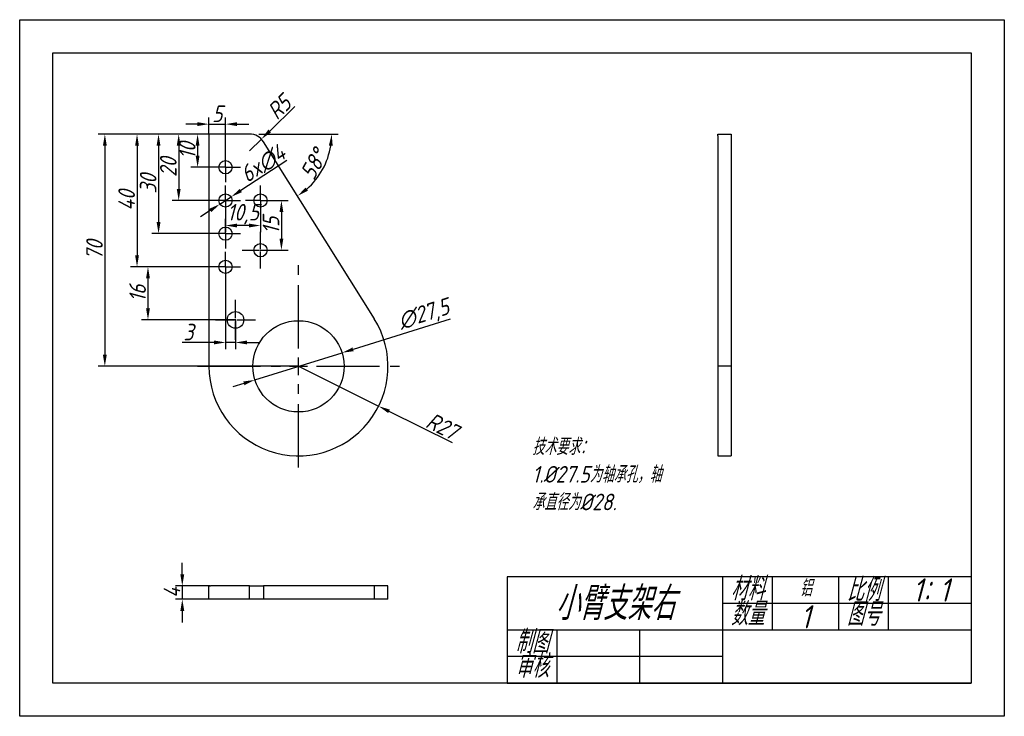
# Model space of a CAD drawing. Header units: millimetres. Extents: x 2895 to 3192, y 1640 to 1850.
import ezdxf

# ---------------------------------------------------------------- set-up
doc = ezdxf.new("R2010")
doc.units = ezdxf.units.MM
doc.linetypes.add('CENTER2', pattern=[28.575, 19.05, -3.175, 3.175, -3.175])
for name, color, linetype in [('10', 7, 'Continuous'), ('中心线', 1, 'CENTER2'), ('细实线', 3, 'Continuous')]:
    doc.layers.add(name, color=color, linetype=linetype)
doc.layers.add('粗实线', color=7, linetype='Continuous', lineweight=30)
doc.styles.get("Standard").update_dxf_attribs({"font": 'gbeitc.shx', "bigfont": 'gbcbig.shx'})
doc.dimstyles.new('ISO-25', dxfattribs={"dimtxt": 5, "dimasz": 3.5, "dimexe": 2, "dimexo": 0, "dimtad": 1, "dimdec": 1, "dimtxsty": 'Standard', "dimcen": 2.5, "dimadec": 0, "dimazin": 0, "dimtfac": 1, "dimtdec": 1, "dimtmove": 0, "dimatfit": 3, "dimfxl": 1, "dimarcsym": 0})

# ---------------------------------------------------------------- blocks, each defined once
blk = doc.blocks.new('SW_CENTERMARKSYMBOL_4')
at = {"layer": '10', "color": 0}
for p, q in [((0, 2.5), (0, 4.5)), ((-2.5, 0), (-4.5, 0)), ((0, 0), (-2.5, 0)), ((0, 0), (0, 2.5)), ((0, 0), (0, -2.5)), ((0, 0), (2.5, 0)), ((2.5, 0), (4.5, 0)), ((0, -2.5), (0, -4.5))]:
    blk.add_line(p, q, dxfattribs=at)
blk = doc.blocks.new('SW_CENTERMARKSYMBOL_5')
at = {"layer": '10', "color": 0}
for p, q in [((0, 2.5), (0, 4.5)), ((-2.5, 0), (-4.5, 0)), ((0, 0), (-2.5, 0)), ((0, 0), (0, 2.5)), ((0, 0), (0, -2.5)), ((0, 0), (2.5, 0)), ((2.5, 0), (4.5, 0)), ((0, -2.5), (0, -4.5))]:
    blk.add_line(p, q, dxfattribs=at)
blk = doc.blocks.new('SW_CENTERMARKSYMBOL_6')
at = {"layer": '10', "color": 0}
for p, q in [((0, 2.5), (0, 4.5)), ((-2.5, 0), (-4.5, 0)), ((0, 0), (-2.5, 0)), ((0, 0), (0, 2.5)), ((0, 0), (0, -2.5)), ((0, 0), (2.5, 0)), ((2.5, 0), (4.5, 0)), ((0, -2.5), (0, -4.5))]:
    blk.add_line(p, q, dxfattribs=at)
blk = doc.blocks.new('SW_CENTERMARKSYMBOL_7')
at = {"layer": '10', "color": 0}
for p, q in [((0, 2.5), (0, 4.5)), ((-2.5, 0), (-4.5, 0)), ((0, 0), (-2.5, 0)), ((0, 0), (0, 2.5)), ((0, 0), (0, -2.5)), ((0, 0), (2.5, 0)), ((2.5, 0), (4.5, 0)), ((0, -2.5), (0, -4.5))]:
    blk.add_line(p, q, dxfattribs=at)
blk = doc.blocks.new('SW_CENTERMARKSYMBOL_8')
at = {"layer": '10', "color": 0}
for p, q in [((0, 2.5), (0, 4.5)), ((-2.5, 0), (-4.5, 0)), ((0, 0), (-2.5, 0)), ((0, 0), (0, 2.5)), ((0, 0), (0, -2.5)), ((0, 0), (2.5, 0)), ((2.5, 0), (4.5, 0)), ((0, -2.5), (0, -4.5))]:
    blk.add_line(p, q, dxfattribs=at)
blk = doc.blocks.new('*U21')
at = {"layer": '中心线', "color": 0, "linetype": 'CENTER2', "transparency": 16777216}
for p, q in [((0, 0.4), (0, 5.5)), ((-5.5, 0), (-0.4, 0)), ((0.4, 0), (5.5, 0)), ((0, -5.5), (0, -0.4))]:
    blk.add_line(p, q, dxfattribs=at)
at = {"layer": '中心线', "color": 0, "linetype": 'Continuous', "transparency": 16777216}
for p, q in [((-0.2, 0), (0.2, 0)), ((0, -0.2), (0, 0.2))]:
    blk.add_line(p, q, dxfattribs=at)
blk = doc.blocks.new('*D22')
at = {"layer": 'Defpoints', "color": 0, "transparency": 16777216}
for p in [(2979.38, 1745.5), (3003.56, 1733.49)]:
    blk.add_point(p, dxfattribs=at)
at = {"layer": '细实线', "color": 0, "lineweight": -2, "transparency": 16777216}
for p, q in [((2979.38, 1745.5), (3003.56, 1733.49)), ((3025.88, 1722.4), (3006.7, 1731.93))]:
    blk.add_line(p, q, dxfattribs=at)
at = {"layer": '细实线', "color": 0, "transparency": 16777216}
blk.add_solid([(3006.96, 1732.45), (3006.44, 1731.41), (3003.56, 1733.49)], dxfattribs=at)
at = {"layer": '细实线', "color": 0, "transparency": 16777216, "insert": (3022.7, 1727.47), "char_height": 5, "attachment_point": 5, "rotation": 333.5922}
blk.add_mtext('R27', dxfattribs=at)
blk = doc.blocks.new('*D24')
at = {"layer": 'Defpoints', "color": 0, "lineweight": 25, "transparency": 16777216}
for p in [(2955.7, 1794.41), (2959.06, 1796.59)]:
    blk.add_point(p, dxfattribs=at)
at = {"layer": '细实线', "color": 0, "lineweight": -2, "transparency": 16777216}
for p, q in [((2975.84, 1807.5), (2961.99, 1798.49)), ((2955.7, 1794.41), (2959.06, 1796.59)), ((2952.77, 1792.5), (2949.83, 1790.59))]:
    blk.add_line(p, q, dxfattribs=at)
at = {"layer": '细实线', "color": 0, "lineweight": 25, "transparency": 16777216}
for points in [[(2961.67, 1798.98), (2962.31, 1798), (2959.06, 1796.59)], [(2952.45, 1792.99), (2953.09, 1792.01), (2955.7, 1794.41)]]:
    blk.add_solid(points, dxfattribs=at)
at = {"layer": '细实线', "color": 0, "transparency": 16777216, "insert": (2968.68, 1806.57), "char_height": 5, "attachment_point": 5, "rotation": 33.0269}
blk.add_mtext('6x∅4', dxfattribs=at)
blk = doc.blocks.new('*D25')
at = {"layer": 'Defpoints', "color": 0, "transparency": 16777216}
for p in [(2952.38, 1815.5), (2948.95, 1805.5), (2957.38, 1805.5)]:
    blk.add_point(p, dxfattribs=at)
at = {"layer": '细实线', "color": 0, "lineweight": -2, "transparency": 16777216}
for p, q in [((2952.38, 1815.5), (2946.95, 1815.5)), ((2948.95, 1812), (2948.95, 1809)), ((2957.38, 1805.5), (2946.95, 1805.5))]:
    blk.add_line(p, q, dxfattribs=at)
at = {"layer": '细实线', "color": 0, "transparency": 16777216}
for points in [[(2948.37, 1812), (2949.53, 1812), (2948.95, 1815.5)], [(2948.37, 1809), (2949.53, 1809), (2948.95, 1805.5)]]:
    blk.add_solid(points, dxfattribs=at)
at = {"layer": '细实线', "color": 0, "transparency": 16777216, "insert": (2945.82, 1810.5), "char_height": 5, "attachment_point": 5, "rotation": 90}
blk.add_mtext('10', dxfattribs=at)
blk = doc.blocks.new('*D26')
at = {"layer": 'Defpoints', "color": 0, "transparency": 16777216}
for p in [(2952.38, 1815.5), (2943.25, 1795.5), (2957.38, 1795.5)]:
    blk.add_point(p, dxfattribs=at)
at = {"layer": '细实线', "color": 0, "lineweight": -2, "transparency": 16777216}
for p, q in [((2952.38, 1815.5), (2941.25, 1815.5)), ((2943.25, 1812), (2943.25, 1799)), ((2957.38, 1795.5), (2941.25, 1795.5))]:
    blk.add_line(p, q, dxfattribs=at)
at = {"layer": '细实线', "color": 0, "transparency": 16777216}
for points in [[(2942.66, 1812), (2943.83, 1812), (2943.25, 1815.5)], [(2942.66, 1799), (2943.83, 1799), (2943.25, 1795.5)]]:
    blk.add_solid(points, dxfattribs=at)
at = {"layer": '细实线', "color": 0, "transparency": 16777216, "insert": (2940.12, 1805.5), "char_height": 5, "attachment_point": 5, "rotation": 90}
blk.add_mtext('20', dxfattribs=at)
blk = doc.blocks.new('*D27')
at = {"layer": 'Defpoints', "color": 0, "transparency": 16777216}
for p in [(2952.38, 1815.5), (2937.17, 1785.5), (2957.38, 1785.5)]:
    blk.add_point(p, dxfattribs=at)
at = {"layer": '细实线', "color": 0, "lineweight": -2, "transparency": 16777216}
for p, q in [((2952.38, 1815.5), (2935.17, 1815.5)), ((2937.17, 1812), (2937.17, 1789)), ((2957.38, 1785.5), (2935.17, 1785.5))]:
    blk.add_line(p, q, dxfattribs=at)
at = {"layer": '细实线', "color": 0, "transparency": 16777216}
for points in [[(2936.58, 1812), (2937.75, 1812), (2937.17, 1815.5)], [(2936.58, 1789), (2937.75, 1789), (2937.17, 1785.5)]]:
    blk.add_solid(points, dxfattribs=at)
at = {"layer": '细实线', "color": 0, "transparency": 16777216, "insert": (2934.04, 1800.5), "char_height": 5, "attachment_point": 5, "rotation": 90}
blk.add_mtext('30', dxfattribs=at)
blk = doc.blocks.new('*D28')
at = {"layer": 'Defpoints', "color": 0, "transparency": 16777216}
for p in [(2952.38, 1815.5), (2930.68, 1775.5), (2957.38, 1775.5)]:
    blk.add_point(p, dxfattribs=at)
at = {"layer": '细实线', "color": 0, "lineweight": -2, "transparency": 16777216}
for p, q in [((2952.38, 1815.5), (2928.68, 1815.5)), ((2930.68, 1812), (2930.68, 1779)), ((2957.38, 1775.5), (2928.68, 1775.5))]:
    blk.add_line(p, q, dxfattribs=at)
at = {"layer": '细实线', "color": 0, "transparency": 16777216}
for points in [[(2930.09, 1812), (2931.26, 1812), (2930.68, 1815.5)], [(2930.09, 1779), (2931.26, 1779), (2930.68, 1775.5)]]:
    blk.add_solid(points, dxfattribs=at)
at = {"layer": '细实线', "color": 0, "transparency": 16777216, "insert": (2927.55, 1795.5), "char_height": 5, "attachment_point": 5, "rotation": 90}
blk.add_mtext('40', dxfattribs=at)
blk = doc.blocks.new('*D29')
at = {"layer": 'Defpoints', "color": 0, "transparency": 16777216}
for p in [(2957.38, 1818.51), (2952.38, 1815.5), (2957.38, 1805.5)]:
    blk.add_point(p, dxfattribs=at)
at = {"layer": '细实线', "color": 0, "lineweight": -2, "transparency": 16777216}
for p, q in [((2948.88, 1818.51), (2945.38, 1818.51)), ((2952.38, 1815.5), (2952.38, 1820.51)), ((2952.38, 1818.51), (2957.38, 1818.51)), ((2957.38, 1805.5), (2957.38, 1820.51)), ((2960.88, 1818.51), (2964.38, 1818.51))]:
    blk.add_line(p, q, dxfattribs=at)
at = {"layer": '细实线', "color": 0, "transparency": 16777216}
for points in [[(2948.88, 1819.1), (2948.88, 1817.93), (2952.38, 1818.51)], [(2960.88, 1819.1), (2960.88, 1817.93), (2957.38, 1818.51)]]:
    blk.add_solid(points, dxfattribs=at)
at = {"layer": '细实线', "color": 0, "transparency": 16777216, "insert": (2954.88, 1821.64), "char_height": 5, "attachment_point": 5}
blk.add_mtext('5', dxfattribs=at)
blk = doc.blocks.new('*D30')
at = {"layer": 'Defpoints', "color": 0, "transparency": 16777216}
for p in [(2952.38, 1815.5), (2920.97, 1745.5), (2979.38, 1745.5)]:
    blk.add_point(p, dxfattribs=at)
at = {"layer": '细实线', "color": 0, "lineweight": -2, "transparency": 16777216}
for p, q in [((2952.38, 1815.5), (2918.97, 1815.5)), ((2920.97, 1812), (2920.97, 1749)), ((2979.38, 1745.5), (2918.97, 1745.5))]:
    blk.add_line(p, q, dxfattribs=at)
at = {"layer": '细实线', "color": 0, "transparency": 16777216}
for points in [[(2920.39, 1812), (2921.56, 1812), (2920.97, 1815.5)], [(2920.39, 1749), (2921.56, 1749), (2920.97, 1745.5)]]:
    blk.add_solid(points, dxfattribs=at)
at = {"layer": '细实线', "color": 0, "transparency": 16777216, "insert": (2917.85, 1780.5), "char_height": 5, "attachment_point": 5, "rotation": 90}
blk.add_mtext('70', dxfattribs=at)
blk = doc.blocks.new('*D31')
at = {"layer": 'Defpoints', "color": 0, "transparency": 16777216}
for p in [(2952.38, 1815.5), (2964.61, 1815.5), (2968.85, 1813.15), (2984.58, 1801.75), (3002.26, 1759.83)]:
    blk.add_point(p, dxfattribs=at)
at = {"layer": '细实线', "color": 0, "lineweight": -2, "transparency": 16777216}
blk.add_line((2967.38, 1815.5), (2991.4, 1815.5), dxfattribs=at)
blk.add_arc((2967.38, 1815.5), 22.02, 311.188, 350.8837, dxfattribs=at)
at = {"layer": '细实线', "color": 0, "transparency": 16777216}
for points in [[(2988.54, 1812.05), (2989.7, 1811.96), (2989.4, 1815.5)], [(2982.23, 1798.46), (2981.53, 1799.39), (2979.07, 1796.84)]]:
    blk.add_solid(points, dxfattribs=at)
at = {"layer": '细实线', "color": 0, "transparency": 16777216, "insert": (2983.91, 1806.35), "char_height": 5, "attachment_point": 5, "rotation": 61.0359}
blk.add_mtext('58°', dxfattribs=at)
blk = doc.blocks.new('*D32')
at = {"layer": 'Defpoints', "color": 0, "transparency": 16777216}
for p in [(2968.19, 1813.99), (2964.61, 1810.5)]:
    blk.add_point(p, dxfattribs=at)
at = {"layer": '细实线', "color": 0, "lineweight": -2, "transparency": 16777216}
for p, q in [((2978.26, 1823.84), (2970.69, 1816.44)), ((2964.61, 1810.5), (2968.19, 1813.99))]:
    blk.add_line(p, q, dxfattribs=at)
at = {"layer": '细实线', "color": 0, "transparency": 16777216}
blk.add_solid([(2970.28, 1816.86), (2971.1, 1816.02), (2968.19, 1813.99)], dxfattribs=at)
at = {"layer": '细实线', "color": 0, "transparency": 16777216, "insert": (2973.54, 1823.6), "char_height": 5, "attachment_point": 5, "rotation": 44.3515}
blk.add_mtext('R5', dxfattribs=at)
blk = doc.blocks.new('*D33')
at = {"layer": 'Defpoints', "color": 0, "transparency": 16777216}
for p in [(2957.38, 1795.5), (2967.91, 1795.5), (2957.38, 1787.94)]:
    blk.add_point(p, dxfattribs=at)
at = {"layer": '细实线', "color": 0, "lineweight": -2, "transparency": 16777216}
for p, q in [((2957.38, 1795.5), (2957.38, 1785.94)), ((2967.91, 1795.5), (2967.91, 1785.94)), ((2964.41, 1787.94), (2960.88, 1787.94))]:
    blk.add_line(p, q, dxfattribs=at)
at = {"layer": '细实线', "color": 0, "transparency": 16777216}
for points in [[(2960.88, 1788.53), (2960.88, 1787.36), (2957.38, 1787.94)], [(2964.41, 1788.53), (2964.41, 1787.36), (2967.91, 1787.94)]]:
    blk.add_solid(points, dxfattribs=at)
at = {"layer": '细实线', "color": 0, "transparency": 16777216, "insert": (2962.65, 1791.38), "char_height": 5, "attachment_point": 5}
blk.add_mtext('10,5', dxfattribs=at)
blk = doc.blocks.new('*D34')
at = {"layer": 'Defpoints', "color": 0, "transparency": 16777216}
for p in [(2967.91, 1795.5), (2967.91, 1780.5), (2974.23, 1780.5)]:
    blk.add_point(p, dxfattribs=at)
at = {"layer": '细实线', "color": 0, "lineweight": -2, "transparency": 16777216}
for p, q in [((2967.91, 1795.5), (2976.23, 1795.5)), ((2974.23, 1792), (2974.23, 1784)), ((2967.91, 1780.5), (2976.23, 1780.5))]:
    blk.add_line(p, q, dxfattribs=at)
at = {"layer": '细实线', "color": 0, "transparency": 16777216}
for points in [[(2973.65, 1792), (2974.81, 1792), (2974.23, 1795.5)], [(2973.65, 1784), (2974.81, 1784), (2974.23, 1780.5)]]:
    blk.add_solid(points, dxfattribs=at)
at = {"layer": '细实线', "color": 0, "transparency": 16777216, "insert": (2971.1, 1788), "char_height": 5, "attachment_point": 5, "rotation": 90}
blk.add_mtext('15', dxfattribs=at)
blk = doc.blocks.new('*D36')
at = {"layer": 'Defpoints', "color": 0, "transparency": 16777216}
for p in [(2952.62, 1679.28), (2944.33, 1675.28), (2952.62, 1675.28)]:
    blk.add_point(p, dxfattribs=at)
at = {"layer": '细实线', "color": 0, "lineweight": -2, "transparency": 16777216}
for p, q in [((2944.33, 1682.78), (2944.33, 1686.28)), ((2952.62, 1679.28), (2942.33, 1679.28)), ((2944.33, 1679.28), (2944.33, 1675.28)), ((2952.62, 1675.28), (2942.33, 1675.28)), ((2944.33, 1671.78), (2944.33, 1668.28))]:
    blk.add_line(p, q, dxfattribs=at)
at = {"layer": '细实线', "color": 0, "transparency": 16777216}
for points in [[(2943.75, 1682.78), (2944.92, 1682.78), (2944.33, 1679.28)], [(2943.75, 1671.78), (2944.92, 1671.78), (2944.33, 1675.28)]]:
    blk.add_solid(points, dxfattribs=at)
at = {"layer": '细实线', "color": 0, "transparency": 16777216, "insert": (2941.21, 1677.28), "char_height": 5, "attachment_point": 5, "rotation": 90}
blk.add_mtext('4', dxfattribs=at)
blk = doc.blocks.new('*D37')
at = {"layer": 'Defpoints', "color": 0, "lineweight": 25, "transparency": 16777216}
for p in [(2992.51, 1749.58), (2966.25, 1741.41)]:
    blk.add_point(p, dxfattribs=at)
at = {"layer": '细实线', "color": 0, "lineweight": -2, "transparency": 16777216}
for p, q in [((3025.13, 1759.74), (2995.85, 1750.62)), ((2966.25, 1741.41), (2992.51, 1749.58)), ((2962.91, 1740.37), (2959.57, 1739.33))]:
    blk.add_line(p, q, dxfattribs=at)
at = {"layer": '细实线', "color": 0, "lineweight": 25, "transparency": 16777216}
for points in [[(2995.68, 1751.18), (2996.02, 1750.07), (2992.51, 1749.58)], [(2962.74, 1740.93), (2963.08, 1739.81), (2966.25, 1741.41)]]:
    blk.add_solid(points, dxfattribs=at)
at = {"layer": '细实线', "color": 0, "lineweight": 25, "transparency": 16777216, "insert": (3017.25, 1760.89), "char_height": 5, "attachment_point": 5, "rotation": 17.2931}
blk.add_mtext('∅27,5', dxfattribs=at)
blk = doc.blocks.new('*D38')
at = {"layer": 'Defpoints', "color": 0, "lineweight": 25, "transparency": 16777216}
for p in [(2957.38, 1775.5), (2933.98, 1759.5), (2960.38, 1759.5)]:
    blk.add_point(p, dxfattribs=at)
at = {"layer": '细实线', "color": 0, "lineweight": -2, "transparency": 16777216}
for p, q in [((2957.38, 1775.5), (2931.98, 1775.5)), ((2933.98, 1772), (2933.98, 1763)), ((2960.38, 1759.5), (2931.98, 1759.5))]:
    blk.add_line(p, q, dxfattribs=at)
at = {"layer": '细实线', "color": 0, "lineweight": 25, "transparency": 16777216}
for points in [[(2933.4, 1772), (2934.57, 1772), (2933.98, 1775.5)], [(2933.4, 1763), (2934.57, 1763), (2933.98, 1759.5)]]:
    blk.add_solid(points, dxfattribs=at)
at = {"layer": '细实线', "color": 0, "lineweight": 25, "transparency": 16777216, "insert": (2930.86, 1767.5), "char_height": 5, "attachment_point": 5, "rotation": 90}
blk.add_mtext('16', dxfattribs=at)
blk = doc.blocks.new('*D39')
at = {"layer": 'Defpoints', "color": 0, "lineweight": 25, "transparency": 16777216}
for p in [(2957.38, 1775.5), (2960.38, 1759.5), (2960.38, 1752.7)]:
    blk.add_point(p, dxfattribs=at)
at = {"layer": '细实线', "color": 0, "lineweight": -2, "transparency": 16777216}
for p, q in [((2957.38, 1775.5), (2957.38, 1750.7)), ((2960.38, 1759.5), (2960.38, 1750.7)), ((2953.88, 1752.7), (2944.27, 1752.7)), ((2960.38, 1752.7), (2957.38, 1752.7)), ((2963.88, 1752.7), (2967.38, 1752.7))]:
    blk.add_line(p, q, dxfattribs=at)
at = {"layer": '细实线', "color": 0, "lineweight": 25, "transparency": 16777216}
for points in [[(2953.88, 1753.28), (2953.88, 1752.11), (2957.38, 1752.7)], [(2963.88, 1753.28), (2963.88, 1752.11), (2960.38, 1752.7)]]:
    blk.add_solid(points, dxfattribs=at)
at = {"layer": '细实线', "color": 0, "lineweight": 25, "transparency": 16777216, "insert": (2946.19, 1755.82), "char_height": 5, "attachment_point": 5}
blk.add_mtext('3', dxfattribs=at)
blk = doc.blocks.new('*U40')
at = {"layer": '中心线', "color": 0, "linetype": 'CENTER2', "lineweight": 25, "transparency": 16777216}
for p, q in [((0, 5.4), (0, 30.5)), ((-30.5, 0), (-5.4, 0)), ((5.4, 0), (30.5, 0)), ((0, -30.5), (0, -5.4))]:
    blk.add_line(p, q, dxfattribs=at)
at = {"layer": '中心线', "color": 0, "linetype": 'Continuous', "lineweight": 25, "transparency": 16777216}
for p, q in [((-2.7, 0), (2.7, 0)), ((0, -2.7), (0, 2.7))]:
    blk.add_line(p, q, dxfattribs=at)
blk = doc.blocks.new('*U41')
at = {"layer": '中心线', "color": 0, "linetype": 'CENTER2', "lineweight": 25, "transparency": 16777216}
for p, q in [((0, 0.5), (0, 6)), ((-6, 0), (-0.5, 0)), ((0.5, 0), (6, 0)), ((0, -6), (0, -0.5))]:
    blk.add_line(p, q, dxfattribs=at)
at = {"layer": '中心线', "color": 0, "linetype": 'Continuous', "lineweight": 25, "transparency": 16777216}
for p, q in [((-0.25, 0), (0.25, 0)), ((0, -0.25), (0, 0.25))]:
    blk.add_line(p, q, dxfattribs=at)

msp = doc.modelspace()

# ---------------------------------------------------------------- linework, layer by layer
at = {"color": 7, "linetype": 'Continuous', "lineweight": 25}
for p, q in [((2952.38, 1815.5), (2952.38, 1745.5)), ((2964.61, 1815.5), (2952.38, 1815.5)), ((3105.89, 1815), (3105.89, 1815.5)), ((3105.89, 1815.5), (3109.89, 1815.5)), ((3105.89, 1815), (3105.89, 1745.5)), ((3109.89, 1815.5), (3109.89, 1815)), ((3109.89, 1815), (3109.89, 1745.5)), ((3002.26, 1759.83), (2968.85, 1813.15)), ((3109.89, 1745.5), (3105.89, 1745.5)), ((3105.89, 1745.5), (3105.89, 1718.5)), ((3109.89, 1745.5), (3109.89, 1718.5)), ((3105.89, 1718.5), (3109.89, 1718.5)), ((2952.38, 1675.28), (2952.38, 1679.28)), ((2952.38, 1679.28), (2952.88, 1679.28)), ((2964.61, 1679.28), (2952.88, 1679.28)), ((2964.61, 1675.28), (2964.61, 1679.28)), ((2964.61, 1679.28), (2968.85, 1679.28)), ((2968.85, 1679.28), (2968.85, 1675.28)), ((3002.26, 1679.28), (2968.85, 1679.28)), ((3002.26, 1675.28), (3002.26, 1679.28)), ((3006.38, 1679.28), (3002.26, 1679.28)), ((3006.38, 1675.28), (3006.38, 1679.28)), ((2952.88, 1675.28), (2952.38, 1675.28)), ((2964.61, 1675.28), (2952.88, 1675.28)), ((2968.85, 1675.28), (2964.61, 1675.28)), ((3002.26, 1675.28), (2968.85, 1675.28)), ((3006.38, 1675.28), (3002.26, 1675.28))]:
    msp.add_line(p, q, dxfattribs=at)
for centre in [(2957.38, 1805.5), (2957.38, 1795.5), (2967.91, 1795.5), (2957.38, 1785.5), (2967.91, 1780.5), (2957.38, 1775.5)]:
    msp.add_circle(centre, 2, dxfattribs=at)
for centre, radius, start, end in [((2964.61, 1810.5), 5, 32.0717, 90), ((2979.38, 1745.5), 27, 180, 32.0717)]:
    msp.add_arc(centre, radius, start, end, dxfattribs=at)
at = {"layer": '粗实线'}
for p, q in [((3182.29, 1682), (3042.29, 1682)), ((3042.29, 1682), (3042.29, 1650)), ((3107.29, 1682), (3107.29, 1650)), ((3122.29, 1682), (3122.29, 1666)), ((3142.29, 1682), (3142.29, 1666)), ((3157.29, 1682), (3157.29, 1666)), ((3057.29, 1666), (3057.29, 1650)), ((3082.29, 1666), (3082.29, 1650)), ((3042.29, 1650), (3182.29, 1650))]:
    msp.add_line(p, q, dxfattribs=at)
msp.add_lwpolyline([(2905.29, 1840), (3182.29, 1840), (3182.29, 1650), (2905.29, 1650)], close=True, dxfattribs=at)
at = {"layer": '粗实线', "lineweight": 25}
for centre, radius in [((2960.38, 1759.5), 2.5), ((2979.38, 1745.5), 13.75)]:
    msp.add_circle(centre, radius, dxfattribs=at)
at = {"layer": '细实线'}
for p, q in [((3182.29, 1674), (3107.29, 1674)), ((3192.29, 1672), (3192.29, 1640)), ((3182.29, 1666), (3042.29, 1666)), ((3107.29, 1658), (3042.29, 1658))]:
    msp.add_line(p, q, dxfattribs=at)
msp.add_lwpolyline([(2895.29, 1850), (3192.29, 1850), (3192.29, 1640), (2895.29, 1640)], close=True, dxfattribs=at)

# ---------------------------------------------------------------- block references
at = {"layer": '中心线'}
for name, p in [('SW_CENTERMARKSYMBOL_4', (2957.38, 1805.5)), ('SW_CENTERMARKSYMBOL_5', (2957.38, 1795.5)), ('SW_CENTERMARKSYMBOL_8', (2967.91, 1795.5)), ('SW_CENTERMARKSYMBOL_7', (2957.38, 1785.5)), ('SW_CENTERMARKSYMBOL_6', (2957.38, 1775.5))]:
    msp.add_blockref(name, p, dxfattribs=at)
at = {"layer": '中心线', "linetype": 'CENTER2'}
msp.add_blockref('*U21', (2967.91, 1780.5), dxfattribs=at)
at = {"layer": '中心线', "linetype": 'CENTER2', "lineweight": 25}
for name, p in [('*U40', (2979.38, 1745.5)), ('*U41', (2960.38, 1759.5))]:
    msp.add_blockref(name, p, dxfattribs=at)

# ---------------------------------------------------------------- texts
at = {"layer": '细实线', "lineweight": 25, "insert": (3049.87, 1723.78), "char_height": 5, "attachment_point": 1}
msp.add_mtext_dynamic_manual_height_columns('技术要求：\\P1.%%C27.5为轴承孔，轴承直径为%%C28.', width=41.0221, gutter_width=17.5, heights=[0], dxfattribs=at)
at = {"layer": '细实线'}
for s, width, heights, insert, char_height, attachment_point in [('\\pxqc;材料', 15, [0], (3107.29, 1681.92), 7, 1), ('铝', 20, [0], (3132.35, 1678.65), 5, 5), ('\\pxqc;比例', 15, [0], (3142.29, 1681.66), 7, 1), ('\\pxqc;1：1', 15, [0], (3162.62, 1681.56), 7, 1), ('小臂支架右', 65, [0], (3074.79, 1674), 10, 5), ('\\pxqc;数量', 15, [0], (3107.29, 1674.38), 7, 1), ('1', 20, [0], (3132.29, 1670), 7, 5), ('\\pxqc;图号', 15, [0], (3142.29, 1674.27), 7, 1), ('\\pxqc;制图', 15, [8], (3042.29, 1666), 7, 1), ('\\pxqc;审核', 15, [8.61], (3042.29, 1658.61), 7, 1)]:
    msp.add_mtext_dynamic_manual_height_columns(s, width=width, gutter_width=17.5, heights=heights, dxfattribs=dict(at, insert=insert, char_height=char_height, attachment_point=attachment_point))

# ---------------------------------------------------------------- dimensions: what is measured, and where the dimension line sits
dim = msp.add_radius_dim(center=(2964.61, 1810.5), mpoint=(2968.19, 1813.99), dimstyle='ISO-25', dxfattribs=at)
dim.commit()
dim.dimension.update_dxf_attribs({"geometry": '*D32', "text_midpoint": (2973.54, 1823.6)})
for base, p1, p2, picture, middle in [((2957.38, 1818.51), (2952.38, 1815.5), (2957.38, 1805.5), '*D29', (2954.88, 1821.64)), ((2957.38, 1787.94), (2967.91, 1795.5), (2957.38, 1795.5), '*D33', (2962.65, 1791.38))]:
    dim = msp.add_linear_dim(base=base, p1=p1, p2=p2, dimstyle='ISO-25', dxfattribs=at)
    dim.commit()
    dim.dimension.update_dxf_attribs({"geometry": picture, "text_midpoint": middle})
for base, p1, p2, picture, middle in [((2920.97, 1745.5), (2952.38, 1815.5), (2979.38, 1745.5), '*D30', (2917.85, 1780.5)), ((2930.68, 1775.5), (2952.38, 1815.5), (2957.38, 1775.5), '*D28', (2927.55, 1795.5)), ((2937.17, 1785.5), (2952.38, 1815.5), (2957.38, 1785.5), '*D27', (2934.04, 1800.5)), ((2943.25, 1795.5), (2952.38, 1815.5), (2957.38, 1795.5), '*D26', (2940.12, 1805.5)), ((2948.95, 1805.5), (2952.38, 1815.5), (2957.38, 1805.5), '*D25', (2945.82, 1810.5)), ((2974.23, 1780.5), (2967.91, 1795.5), (2967.91, 1780.5), '*D34', (2971.1, 1788)), ((2944.33, 1675.28), (2952.62, 1679.28), (2952.62, 1675.28), '*D36', (2941.21, 1677.28))]:
    dim = msp.add_linear_dim(base=base, p1=p1, p2=p2, angle=90, dimstyle='ISO-25', dxfattribs=at)
    dim.commit()
    dim.dimension.update_dxf_attribs({"geometry": picture, "text_midpoint": middle})
dim = msp.add_angular_dim_2l(base=(2984.58, 1801.75), line1=((2964.61, 1815.5), (2952.38, 1815.5)), line2=((3002.26, 1759.83), (2968.85, 1813.15)), dimstyle='ISO-25', dxfattribs=at)
dim.commit()
dim.dimension.update_dxf_attribs({"geometry": '*D31', "text_midpoint": (2983.91, 1806.35)})
dim = msp.add_diameter_dim_2p(p1=(2955.7, 1794.41), p2=(2959.06, 1796.59), text='6x<>', dimstyle='ISO-25', dxfattribs=at)
dim.commit()
dim.dimension.update_dxf_attribs({"geometry": '*D24', "text_midpoint": (2968.68, 1806.57)})
at = {"layer": '细实线', "lineweight": 25}
dim = msp.add_linear_dim(base=(2933.98, 1759.5), p1=(2957.38, 1775.5), p2=(2960.38, 1759.5), angle=90, dimstyle='ISO-25', dxfattribs=at)
dim.commit()
dim.dimension.update_dxf_attribs({"geometry": '*D38', "text_midpoint": (2930.86, 1767.5)})
dim = msp.add_linear_dim(base=(2960.38, 1752.7), p1=(2957.38, 1775.5), p2=(2960.38, 1759.5), dimstyle='ISO-25', dxfattribs=at)
dim.commit()
dim.dimension.update_dxf_attribs({"geometry": '*D39', "text_midpoint": (2946.19, 1752.7), "dimtype": 160})
dim = msp.add_diameter_dim_2p(p1=(2966.25, 1741.41), p2=(2992.51, 1749.58), dimstyle='ISO-25', dxfattribs=at)
dim.commit()
dim.dimension.update_dxf_attribs({"geometry": '*D37', "text_midpoint": (3018.27, 1757.6), "dimtype": 163})
at = {"layer": '细实线'}
dim = msp.add_radius_dim(center=(2979.38, 1745.5), mpoint=(3003.56, 1733.49), dimstyle='ISO-25', dxfattribs=at)
dim.commit()
dim.dimension.update_dxf_attribs({"geometry": '*D22', "text_midpoint": (3021.31, 1724.67), "dimtype": 164})

doc.saveas('drawing.dxf')
